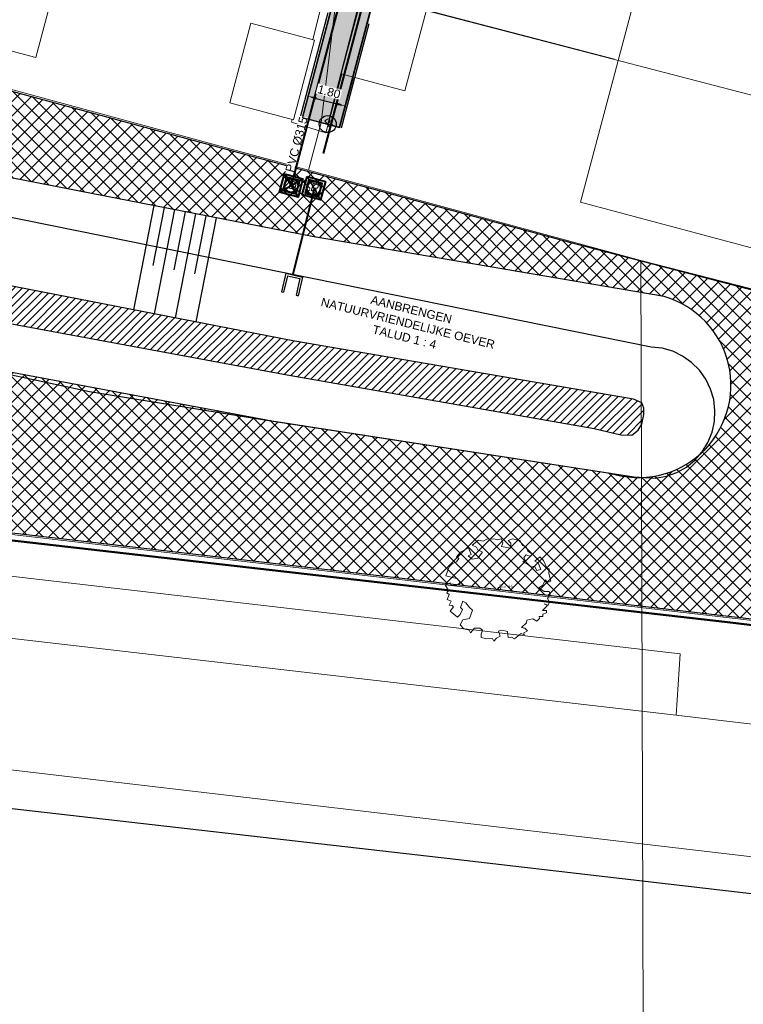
# Model space of a CAD drawing. Header units: metres. Extents: x 252743 to 254903, y 592696 to 593766.
# Tile 4 of 174: x 253671 to 253705, y 592863 to 592910. Entities that reach past the tile are written whole.
import ezdxf
from ezdxf.enums import TextEntityAlignment as Align
from ezdxf.lldxf.tags import DXFTag

# ---------------------------------------------------------------- set-up
doc = ezdxf.new("R2010")
doc.units = ezdxf.units.M
for name, pattern in [('ACAD_ISO11W100', [33, 12, -3, 12, -3, 0, -3]), ('CENTER', [50.8, 31.75, -6.35, 6.35, -6.35]), ('DASHED', [19.05, 12.7, -6.35]), ('IMPORT-KG-KADASTRAAL-SO _2_', [0]), ('IMPORT-KG-PERCEEL-SO _2_', [0])]:
    doc.linetypes.add(name, pattern=pattern)
for name, color, linetype, lineweight in [('132034000_dwg', 8, 'Continuous', 5), ('ALGEMEEN WERKGRENS', 10, 'FENCELINE1', 50), ('B-BH-KG-GRENS_KADASTRAAL-G', 250, 'IMPORT-KG-KADASTRAAL-SO _2_', 18), ('B-BH-KG-GRENS_PERCEEL-G', 250, 'IMPORT-KG-PERCEEL-SO _2_', 18), ('B-BH-OG-TERREIN_OEVER-G', 250, 'Continuous', 18), ('B-BH-OG-WATER-G', 250, 'Continuous', 18), ('B-BH-VH-GESLOTENVERHARDING-G', 250, 'Continuous', 18), ('B-BH-VH-OPENVERHARDING-G', 250, 'Continuous', 18), ('B-WE-GR-BOOM-S2', 8, 'Continuous', 9), ('B-WE-GR-BOOM_STAMDIAMETER-T', 7, 'Continuous', 25), ('N-RI-DWA-INSPECTIEPUT', 12, 'Continuous', 40), ('N-RI-DWA-PVC', 12, 'CENTER', 40), ('N-RI-HWA-INSPECTIEPUT', 150, 'Continuous', 40), ('N-RI-HWA-PVC', 150, 'ACAD_ISO11W100', 40), ('N-RI-IT-HWA-INSPECTIEPUT', 150, 'Continuous', 40), ('N-woningen', 1, 'Continuous', 0)]:
    doc.layers.add(name, color=color, linetype=linetype, lineweight=lineweight)
doc.layers.add('ALGEMEEN HULP', color=6, linetype='Continuous', plot=False)
doc.layers.add('N-WB-HULP', color=6, linetype='Continuous', plot=False)
for name, color, linetype in [('B-RI-DWA-BETON', 8, 'Continuous'), ('B-RI-INSPECTIEPUT', 8, 'Continuous'), ('B-WATER-BOVENINSTEEK', 8, 'Continuous'), ('B-WATER-TE-BAGGEREN-WATERGANG', 140, 'Continuous'), ('B-WATER-TEKST-200', 7, 'Continuous'), ('N-GR-ARC-GROENVOORZIENING-N', 82, 'Continuous'), ('N-RI-TEKST 200', 7, 'Continuous'), ('N-RI-UITSTROOM', 2, 'Continuous'), ('N-WATER-TALUD', 7, 'Continuous'), ('N-WB-ARC-BETONTEGEL 30X30', 8, 'Continuous'), ('N-WB-BAND OPSLUITBAND 10x20', 7, 'DASHED'), ('N-WB-KANTVERHARDING', 2, 'Continuous'), ('N-WB-MAATVOERING-VERHARDINGEN', 7, 'Continuous')]:
    doc.layers.add(name, color=color, linetype=linetype)
doc.layers.add('B-WE-KG-GRENS_PERCEEL-G', color=7, linetype='KG-PERCEEL-SO', lineweight=18, true_color=0x00a6ff)
doc.layers.get('0').freeze()
doc.styles.add('B_STANDARD 200', font='txt.shx', dxfattribs={"height": 0.36})
doc.styles.add('N_STANDARD 200', font='arial.ttf', dxfattribs={"height": 0.4})
doc.styles.add('NLCS-ISO', font='txt')
doc.styles.get("Standard").update_dxf_attribs({"font": 'simplex.shx'})
doc.linetypes.add('FENCELINE1', pattern='A,6.35,-2.54,[133,ltypeshp.shx,S=2.54,R=0,X=-2.54,Y=0],-2.54,25.4', length=36.83)
tags = doc.linetypes.add('KG-PERCEEL-SO', pattern='A,5.5,-2,["P",Standard,S=1.8,R=0,X=-0.5,Y=-0.9],-2,5.5,-2,[5,NLCS.SHX,S=0.75,R=0,X=0,Y=0],-2', length=19).pattern_tags.tags
tags[6] = DXFTag(74, 10)
doc.dimstyles.new('N_DIMENSION 200', dxfattribs={"dimtxt": 0.4, "dimasz": 0.4, "dimexe": 0.125, "dimexo": 0.125, "dimgap": 0.25, "dimtad": 1, "dimzin": 3, "dimdsep": 46, "dimtxsty": 'N_STANDARD 200', "dimcen": 0, "dimazin": 3, "dimtfac": 1, "dimtix": 1, "dimtmove": 2, "dimatfit": 3, "dimfxl": 0.125, "dimfxlon": 1, "dimtfill": 1, "dimtolj": 1, "dimtzin": 0, "dimarcsym": 0})

# ---------------------------------------------------------------- blocks, each defined once
blk = doc.blocks.new('*D548')
at = {"layer": 'Defpoints', "color": 0, "transparency": 16777216}
for p in [(253684.252, 592906.019), (253685.992, 592905.559), (253685.995, 592905.571)]:
    blk.add_point(p, dxfattribs=at)
at = {"layer": 'N-WB-MAATVOERING-VERHARDINGEN', "color": 0, "lineweight": -2, "transparency": 16777216}
for p, q in [((253684.255, 592906.031), (253684.287, 592906.152)), ((253684.642, 592905.929), (253685.609, 592905.673)), ((253685.995, 592905.571), (253686.027, 592905.692))]:
    blk.add_line(p, q, dxfattribs=at)
at = {"layer": 'N-WB-MAATVOERING-VERHARDINGEN', "color": 0, "transparency": 16777216}
for points in [[(253684.659, 592905.994), (253684.625, 592905.865), (253684.255, 592906.031)], [(253685.626, 592905.738), (253685.592, 592905.609), (253685.995, 592905.571)]]:
    blk.add_solid(points, dxfattribs=at)
at = {"layer": 'N-WB-MAATVOERING-VERHARDINGEN', "color": 0, "transparency": 16777216, "insert": (253685.242, 592906.24), "char_height": 0.4, "attachment_point": 5, "rotation": 345.1668, "style": 'N_STANDARD 200', "bg_fill": 3, "box_fill_scale": 1.1, "bg_fill_color": 256, "bg_fill_true_color": 13158600, "bg_fill_transparency": 0}
blk.add_mtext('\\A1;1.80', dxfattribs=at)
blk = doc.blocks.new('SGR-BOOM_06_ST')
at = {"linetype": 'Continuous', "flags": 128}
blk.add_lwpolyline([(2.698, 3.52), (2.53, 3.939), (2.197, 4.064), (1.945, 4.524), (1.273, 4.692), (0.855, 4.524), (1.108, 4.273), (1.064, 3.812), (0.228, 3.98), (0.352, 4.315), (0.184, 4.692), (-0.15, 4.609), (-0.486, 4.692), (-1.155, 4.65), (-1.491, 4.483), (-1.952, 4.565), (-2.539, 4.105), (-2.12, 3.896), (-1.994, 3.644), (-1.575, 3.435), (-1.994, 2.89), (-2.539, 2.766), (-2.915, 3.099), (-2.62, 3.217), (-2.873, 3.855), (-3.628, 3.435), (-4.004, 3.016), (-3.794, 2.848), (-4.004, 2.514), (-4.425, 2.346), (-4.717, 2.054), (-5.01, 1.214), (-3.88, 0.921), (-3.712, 0.544), (-4.004, 0.293), (-4.507, 0.293), (-4.602, 0.556), (-5.093, 0.376), (-4.758, -0.168), (-4.925, -0.377), (-4.717, -0.545), (-4.884, -1.006), (-4.532, -1.182), (-4.717, -1.551), (-4.424, -1.592), (-4.293, -1.707), (-4.619, -2.107), (-3.921, -2.682), (-3.668, -2.431), (-3.46, -1.97), (-3.627, -1.761), (-3.419, -1.174), (-3.124, -1.342), (-2.788, -1.761), (-2.496, -2.01), (-2.788, -2.808), (-3.419, -2.932), (-3.668, -3.394), (-3.333, -3.771), (-2.832, -3.897), (-2.769, -4.022), (-2.706, -4.148), (-2.328, -3.729), (-1.826, -3.729), (-1.575, -3.897), (-1.699, -4.273), (-1.699, -4.609), (-1.154, -4.736), (-0.61, -4.692), (-0.486, -4.945), (-0.233, -4.65), (0.101, -4.483), (-0.059, -4.007), (0.269, -3.896), (0.773, -4.023), (0.856, -4.609), (1.149, -4.565), (1.442, -4.736), (2.071, -4.232), (2.365, -4.356), (2.322, -4.147), (2.657, -3.98), (2.406, -3.728), (2.113, -3.644), (2.574, -3.226), (2.615, -2.975), (3.16, -2.848), (3.538, -3.058), (3.787, -2.807), (3.77, -2.633), (4.123, -2.633), (4.123, -2.387), (4.459, -2.263), (4.459, -2.054), (4.082, -2.054), (4.543, -1.591), (4.25, -1.425), (4.627, -1.55), (4.752, -1.257), (4.543, -0.921), (4.835, -0.461), (4.668, -0.252), (4.25, -0.252), (3.746, 0.085), (4.082, 0.294), (4.375, 0.838), (4.543, 0.589), (4.876, 0.713), (4.667, 1.425), (4.711, 1.886), (4.5, 1.97), (4.164, 2.64), (3.828, 3.013), (3.374, 2.604), (3.663, 2.431), (3.914, 1.802), (3.537, 1.718), (3.327, 2.136), (2.991, 2.054), (2.657, 2.305), (2.238, 2.514), (2.447, 2.682), (2.321, 2.932), (2.53, 3.184), (2.866, 3.059), (3.159, 3.227)], close=True, dxfattribs=at)
blk.add_circle((0, 0), 0.15)
at = {"layer": 'B-WE-GR-BOOM_STAMDIAMETER-T', "style": 'NLCS-ISO'}
blk.add_attdef('STAMDIAMETER', text='', height=0.3, dxfattribs=at).set_placement((0, 0), align=Align.BOTTOM_LEFT)
blk = doc.blocks.new('OP HOOGTE STELLEN GIET VW')
at = {"flags": 128}
blk.add_lwpolyline([(-1.62, 1.62), (-1.62, -1.63), (1.62, -1.63), (1.62, 1.62)], close=True, dxfattribs=at)
blk.add_circle((0, 0), 1.62)
at = {"insert": (-0.74, 1.18), "char_height": 2, "attachment_point": 1, "style": 'N_STANDARD 200', "bg_fill": 3, "box_fill_scale": 1, "bg_fill_color": 256, "bg_fill_transparency": 0}
blk.add_mtext_dynamic_manual_height_columns('D', width=0.4, gutter_width=2, heights=[0], dxfattribs=at)
blk = doc.blocks.new('INPECTIEPUT DWA')
for p, q in [((-0.45, -0.45), (0.45, 0.45)), ((-0.45, 0.45), (0.45, -0.45))]:
    blk.add_line(p, q)
at = {"flags": 128}
blk.add_lwpolyline([(-0.45, 0.45), (0.45, 0.45), (0.45, -0.45), (-0.45, -0.45), (-0.45, 0.45)], dxfattribs=at)
blk = doc.blocks.new('INSPECTIEPUT BESTAAND')
at = {"linetype": 'Continuous'}
blk.add_circle((0, 0), 0.4, dxfattribs=at)
at = {"ltscale": 0.4, "style": 'B_STANDARD 200'}
blk.add_text('R', height=0.35, rotation=34.1427, dxfattribs=at).set_placement((0.02, -0.164))
blk = doc.blocks.new('OP HOOGTE STELLEN GIET RWA')
blk.add_lwpolyline([(-1.62, 1.62), (-1.62, -1.63), (1.62, -1.63), (1.62, 1.62)], close=True)
blk.add_circle((0, 0), 1.62)
at = {"insert": (-0.77, 1.18), "char_height": 2, "attachment_point": 1, "style": 'N_STANDARD 200', "bg_fill": 3, "box_fill_scale": 1, "bg_fill_color": 256, "bg_fill_transparency": 0}
blk.add_mtext_dynamic_manual_height_columns('R', width=0.4, gutter_width=2, heights=[0], dxfattribs=at)
blk = doc.blocks.new('INSPECTIEPUT IT')
at = {"flags": 128}
blk.add_lwpolyline([(-2.25, 2.25), (2.25, 2.25), (2.25, -2.25), (-2.25, -2.25), (-2.25, 2.25)], dxfattribs=at)
at = {"layer": 'N-WB-HULP'}
blk.add_line((-2.25, 2.25), (2.25, -2.25), dxfattribs=at)
blk = doc.blocks.new('UITSTROOM HDPE')
for p, q in [((-0.3, 1.98), (4.15, 2.65)), ((4.22, 2.16), (4.15, 2.65)), ((0.3, -1.98), (-0.3, 1.98)), ((0.27, 1.56), (4.22, 2.16)), ((0.72, -1.41), (0.27, 1.56)), ((0.3, -1.98), (4.75, -1.3)), ((0.72, -1.41), (4.67, -0.81)), ((4.75, -1.3), (4.67, -0.81))]:
    blk.add_line(p, q)
blk = doc.blocks.new('132034000_dwg_GWW-CAD Brk tekening 12A-1381409-Plot dakaanzicht')
at = {"layer": 'B-BH-KG-GRENS_KADASTRAAL-G', "color": 253, "linetype": 'Continuous', "lineweight": 9}
blk.add_line((253689828, 592910080), (253698679, 592907769), dxfattribs=at)
at = {"layer": 'B-BH-KG-GRENS_KADASTRAAL-G', "color": 253, "linetype": 'Continuous', "lineweight": 9, "flags": 128}
for points in [[(253709161, 592905032), (253711784, 592904347), (253709545, 592895825), (253699930, 592898291), (253684274, 592902545), (253656595, 592910066), (253658879, 592918466), (253662951, 592917387)], [(253686386, 592906929), (253685756, 592904551), (253684869, 592904792), (253683990, 592905030), (253685668, 592911365), (253684869, 592904792)], [(253728423, 592825506), (253731786, 592847247), (253720433, 592848975), (253714498, 592849882), (253708564, 592850780), (253702631, 592851685), (253700067, 592852071), (253699930, 592898291), (253700067, 592852071), (253696706, 592852580), (253696669, 592852586), (253687651, 592853959)]]:
    blk.add_lwpolyline(points, dxfattribs=at)
blk.add_lwpolyline([(253684274, 592902545), (253684869, 592904792)], close=True, dxfattribs=at)
at = {"layer": 'B-BH-KG-GRENS_PERCEEL-G', "color": 253, "linetype": 'Continuous', "lineweight": 9}
for p, q in [((253698679, 592907769), (253689828, 592910080)), ((253689828, 592910080), (253698679, 592907769))]:
    blk.add_line(p, q, dxfattribs=at)
at = {"layer": 'B-BH-KG-GRENS_PERCEEL-G', "color": 253, "linetype": 'Continuous', "lineweight": 9, "flags": 128}
for points in [[(253672689, 592953994), (253668818, 592955029), (253667142, 592948863), (253665489, 592942783), (253663836, 592936704), (253662184, 592930625), (253660531, 592924545), (253658879, 592918466), (253656595, 592910066), (253684274, 592902545), (253699930, 592898291), (253700067, 592852071), (253696706, 592852580), (253696669, 592852586), (253687651, 592853959), (253678518, 592855357), (253672593, 592856254), (253666660, 592857150), (253660725, 592858057), (253654793, 592858953), (253646243, 592860252), (253641949, 592830053), (253641778, 592828808), (253641309, 592825506)], [(253686386, 592906929), (253685756, 592904551), (253684869, 592904792), (253683990, 592905030), (253685668, 592911365), (253687281, 592917454), (253688895, 592923544), (253690509, 592929635), (253692122, 592935724), (253693736, 592941814), (253692122, 592935724), (253679901, 592938963)], [(253728423, 592825506), (253731786, 592847247), (253720433, 592848975), (253714498, 592849882), (253708564, 592850780), (253702631, 592851685), (253700067, 592852071), (253699930, 592898291), (253709545, 592895825), (253711784, 592904347), (253713385, 592910441), (253714986, 592916533), (253716590, 592922622), (253718196, 592928717), (253719797, 592934811), (253721411, 592940945), (253718890, 592941606)], [(253673422, 592914611), (253685668, 592911365), (253683990, 592905030), (253684869, 592904792), (253684274, 592902545), (253656595, 592910066), (253658879, 592918466)], [(253711784, 592904347), (253709545, 592895825), (253699930, 592898291), (253684274, 592902545), (253684869, 592904792), (253685756, 592904551), (253686386, 592906929)]]:
    blk.add_lwpolyline(points, dxfattribs=at)
blk = doc.blocks.new('132034000_dwg_GWW-CAD Bgt tekening 12A-1381416-Plot dakaanzicht')
at = {"layer": 'B-BH-OG-TERREIN_OEVER-G', "color": 253, "lineweight": 9, "flags": 128}
blk.add_lwpolyline([(253663426, 592901697), (253700412, 592894223), (253700927, 592894164), (253701425, 592894020), (253701891, 592893795), (253702314, 592893496), (253702681, 592893130), (253702982, 592892708), (253703208, 592892242), (253703354, 592891744), (253703414, 592891230), (253703388, 592890712), (253703276, 592890206), (253703081, 592889726), (253702809, 592889285), (253702467, 592888896), (253702065, 592888569), (253701614, 592888313), (253701127, 592888137), (253700617, 592888044), (253699587, 592888117), (253682108, 592890816), (253673967, 592892136), (253660727, 592894955)], dxfattribs=at)
blk.add_lwpolyline([(253661926, 592898430), (253661876, 592898381), (253661776, 592898109), (253661701, 592897615), (253661701, 592897590), (253661700, 592897244), (253661797, 592896848), (253662143, 592896650), (253667158, 592895894), (253683266, 592892906), (253697718, 592890392), (253698978, 592890092), (253699497, 592890066), (253699794, 592890312), (253699968, 592890583), (253700068, 592891053), (253700069, 592891349), (253699971, 592891597), (253699576, 592891771), (253683542, 592894512), (253666916, 592897748), (253662618, 592898527)], close=True, dxfattribs=at)
at = {"layer": 'B-BH-OG-WATER-G', "color": 253, "lineweight": 9, "flags": 128}
blk.add_lwpolyline([(253666916, 592897748), (253683542, 592894512), (253699576, 592891771), (253699971, 592891597), (253700069, 592891349), (253700068, 592891053), (253699968, 592890583), (253699794, 592890312), (253699497, 592890066), (253698978, 592890092), (253697718, 592890392), (253683266, 592892906), (253667158, 592895894), (253662143, 592896650), (253661797, 592896848), (253661700, 592897244), (253661701, 592897590), (253661701, 592897615), (253661776, 592898109), (253661876, 592898381), (253661926, 592898430), (253662618, 592898527)], close=True, dxfattribs=at)
at = {"layer": 'B-BH-VH-GESLOTENVERHARDING-G', "color": 253, "lineweight": 9, "flags": 128}
blk.add_lwpolyline([(253710229, 592875884), (253722363, 592874481), (253726394, 592874015), (253737753, 592872654), (253737548, 592871023), (253734676, 592871356), (253734297, 592868078), (253737137, 592867749), (253736965, 592866375), (253731688, 592867072), (253729936, 592867303), (253729531, 592867366), (253657389, 592875820), (253654207, 592876106), (253651817, 592876370), (253651361, 592876389), (253649893, 592876587), (253650426, 592882791), (253652597, 592882542), (253654909, 592882277), (253659600, 592881739), (253701581, 592876885), (253704362, 592876563), (253706653, 592876298)], close=True, dxfattribs=at)
at = {"layer": 'B-BH-VH-OPENVERHARDING-G', "color": 253, "lineweight": 9}
blk.add_line((253684485, 592908693), (253685686, 592913629), dxfattribs=at)
at = {"layer": 'B-BH-VH-OPENVERHARDING-G', "color": 253, "lineweight": 9, "flags": 128}
for points in [[(253685849, 592907072), (253685084, 592904301), (253683468, 592904809), (253683501, 592904937)], [(253706653, 592876298), (253704362, 592876563), (253701581, 592876885), (253701779, 592879785), (253659152, 592884719), (253655235, 592885152), (253654909, 592882277), (253652597, 592882542), (253650426, 592882791), (253649992, 592882841), (253650317, 592885739), (253646274, 592886196), (253640744, 592886871), (253640323, 592886934), (253640483, 592888791), (253640935, 592888726), (253648543, 592887815), (253650151, 592887741), (253705715, 592881284)]]:
    blk.add_lwpolyline(points, dxfattribs=at)
blk = doc.blocks.new('132034000_dwg-1357416-Plot dakaanzicht')
for name in ['132034000_dwg_GWW-CAD Brk tekening 12A-1381409-Plot dakaanzicht', '132034000_dwg_GWW-CAD Bgt tekening 12A-1381416-Plot dakaanzicht']:
    blk.add_blockref(name, (0, 0))

msp = doc.modelspace()

# ---------------------------------------------------------------- hatches: boundary and pattern name
at = {"layer": 'B-WATER-TE-BAGGEREN-WATERGANG'}
h = msp.add_hatch(dxfattribs=at)
h.set_pattern_fill('ANSI31', color=256, scale=0.083)
h.paths.add_polyline_path([(253666.916, 592897.748), (253662.618, 592898.527), (253661.926, 592898.43), (253661.876, 592898.381), (253661.776, 592898.109), (253661.701, 592897.615), (253661.701, 592897.59), (253661.7, 592897.244), (253661.797, 592896.848), (253662.143, 592896.65), (253667.158, 592895.894), (253683.266, 592892.906), (253697.718, 592890.392), (253698.978, 592890.092), (253699.497, 592890.066), (253699.794, 592890.312), (253699.968, 592890.583), (253700.068, 592891.053), (253700.069, 592891.349), (253699.971, 592891.597), (253699.576, 592891.771), (253683.542, 592894.512)])
at = {"layer": 'N-GR-ARC-GROENVOORZIENING-N'}
h = msp.add_hatch(dxfattribs=at)
h.set_pattern_fill('ANSI37', color=256, scale=0.15)
h.paths.add_polyline_path([(253650.608, 592887.746), (253656.657, 592909.962), (253683.073, 592902.82), (253696.619, 592899.139), (253709.484, 592895.789), (253705.678, 592881.339)])
edge = h.paths.add_edge_path(flags=16)
edge.add_line((253667.84, 592902.662), (253662.719, 592903.59))
edge.add_arc((253662.647, 592899.059), 4.531, 89.0795, 244.9356)
edge.add_line((253660.727, 592894.955), (253665.507, 592893.937))
edge.add_line((253665.507, 592893.937), (253682.541, 592890.749))
edge.add_line((253682.541, 592890.749), (253698.485, 592888.287))
edge.add_arc((253699.821, 592892.421), 4.345, 252.0953, 433.8838)
edge.add_line((253701.027, 592896.596), (253684.441, 592899.431))
edge.add_line((253684.441, 592899.431), (253667.84, 592902.662))
at = {"layer": 'N-WB-ARC-BETONTEGEL 30X30'}
h = msp.add_hatch(dxfattribs=at)
h.set_pattern_fill('AR-B88', color=256, scale=0.002, angle=255.05, style=0)
h.set_pattern_definition([(255.05, (253844.02404, 593011.6153), (0.3926439, -0.10484145), []), (345.05, (253844.02404, 593011.61528), (0.44506462, 0.0914805), [0.4064, -0.4064])])
h.paths.add_polyline_path([(253683.99, 592905.03), (253685.727, 592904.559), (253697.101, 592947.506), (253698.563, 592953.189), (253696.904, 592953.766), (253695.349, 592947.904), (253695.345, 592947.905)])

# ---------------------------------------------------------------- linework, layer by layer
at = {"layer": 'ALGEMEEN HULP'}
msp.add_line((253696.902, 592953.766), (253683.99, 592905.03), dxfattribs=at)
at = {"layer": 'ALGEMEEN WERKGRENS', "ltscale": 0.3}
msp.add_lwpolyline([(253983.948, 592985.984), (253988.356, 592968.321, 0.128947), (253974.268, 592955.251), (253970.42, 592946.86, -0.083785), (253948.449, 592913.715, -0.090259), (253907.253, 592881.588, -0.15603), (253824.23, 592866.907), (253796.762, 592870.057), (253704.006, 592881.266), (253656.435, 592886.703), (253655.952, 592882.139), (253632.241, 592884.776), (253632.842, 592889.399), (253559.131, 592897.409), (253563.346, 592914.795), (253595.548, 592909.737), (253609.743, 592910.353), (253615.994, 592914.937), (253624.665, 592952.498), (253653.936, 592964.341), (253680.397, 593069.451), (253685.732, 593068.089)], format="xyb", dxfattribs=at)
at = {"layer": 'B-RI-DWA-BETON'}
for p, q in [((253699.288, 592959.438), (253685.178, 592904.719)), ((253690.525, 592870.173), (253638.661, 592876.088)), ((253737.19, 592864.759), (253690.525, 592870.173))]:
    msp.add_line(p, q, dxfattribs=at)
at = {"layer": 'B-WATER-BOVENINSTEEK'}
msp.add_lwpolyline([(253660.727, 592894.955), (253673.967, 592892.136), (253682.108, 592890.816), (253699.587, 592888.117), (253700.617, 592888.044), (253701.127, 592888.137), (253701.614, 592888.313), (253702.065, 592888.569), (253702.467, 592888.896), (253702.809, 592889.285), (253703.081, 592889.726), (253703.276, 592890.206), (253703.388, 592890.712), (253703.414, 592891.23), (253703.354, 592891.744), (253703.208, 592892.242), (253702.982, 592892.708), (253702.681, 592893.13), (253702.314, 592893.496), (253701.891, 592893.795), (253701.425, 592894.02), (253700.927, 592894.164), (253700.412, 592894.223), (253663.426, 592901.697)], dxfattribs=at)
msp.add_lwpolyline([(253666.916, 592897.748), (253662.618, 592898.527), (253661.926, 592898.43), (253661.876, 592898.381), (253661.776, 592898.109), (253661.701, 592897.615), (253661.701, 592897.59), (253661.7, 592897.244), (253661.797, 592896.848), (253662.143, 592896.65), (253667.158, 592895.894), (253683.266, 592892.906), (253697.718, 592890.392), (253698.978, 592890.092), (253699.497, 592890.066), (253699.794, 592890.312), (253699.968, 592890.583), (253700.068, 592891.053), (253700.069, 592891.349), (253699.971, 592891.597), (253699.576, 592891.771), (253683.542, 592894.512)], close=True, dxfattribs=at)
at = {"layer": 'B-WE-KG-GRENS_PERCEEL-G', "ltscale": 0.5}
for points in [[(253684.274, 592902.545), (253656.595, 592910.066), (253658.879, 592918.466)], [(253684.869, 592904.792), (253685.756, 592904.551), (253687.39, 592910.717)], [(253711.784, 592904.347), (253687.39, 592910.717)], [(253699.93, 592898.291), (253709.545, 592895.825), (253711.784, 592904.347)]]:
    msp.add_lwpolyline(points, dxfattribs=at)
at = {"layer": 'N-GR-ARC-GROENVOORZIENING-N'}
msp.add_lwpolyline([(253650.608, 592887.746), (253656.657, 592909.962), (253683.073, 592902.82), (253696.619, 592899.139), (253709.484, 592895.789), (253705.678, 592881.339)], close=True, dxfattribs=at)
at = {"layer": 'N-RI-HWA-PVC'}
for p, q in [((253696.441, 592946.952), (253684.517, 592901.602)), ((253683.99, 592905.03), (253684.281, 592904.957))]:
    msp.add_line(p, q, dxfattribs=at)
at = {"layer": 'N-WATER-TALUD'}
for p, q in [((253676.987, 592900.882), (253676.032, 592895.974)), ((253677.478, 592900.786), (253676.946, 592898.053)), ((253677.969, 592900.691), (253677.013, 592895.783)), ((253678.46, 592900.595), (253677.928, 592897.862)), ((253678.95, 592900.5), (253677.995, 592895.592)), ((253679.441, 592900.404), (253678.909, 592897.671)), ((253679.932, 592900.308), (253678.977, 592895.401))]:
    msp.add_line(p, q, dxfattribs=at)
msp.add_lwpolyline([(253667.84, 592902.662), (253662.719, 592903.59, 0.808745), (253660.727, 592894.955), (253665.507, 592893.937), (253682.541, 592890.749), (253698.485, 592888.287, 1.01573), (253701.027, 592896.596), (253684.441, 592899.431)], format="xyb", close=True, dxfattribs=at)
at = {"layer": 'N-WB-ARC-BETONTEGEL 30X30'}
for points in [[(253696.902, 592953.766), (253683.99, 592905.03), (253685.73, 592904.569), (253697.101, 592947.506), (253697.137, 592947.496), (253698.563, 592953.189)], [(253683.99, 592905.03), (253685.727, 592904.559), (253697.101, 592947.506), (253697.101, 592947.506), (253698.563, 592953.189), (253696.904, 592953.766), (253695.349, 592947.904), (253695.345, 592947.905)]]:
    msp.add_lwpolyline(points, close=True, dxfattribs=at)
at = {"layer": 'N-WB-BAND OPSLUITBAND 10x20', "ltscale": 0.4}
for points in [[(253683.893, 592905.056), (253695.248, 592947.931)], [(253685.827, 592904.544), (253697.181, 592947.419)]]:
    msp.add_lwpolyline(points, dxfattribs=at)
at = {"layer": 'N-WB-KANTVERHARDING'}
for points in [[(253683.99, 592905.03), (253695.345, 592947.905)], [(253685.727, 592904.559), (253697.101, 592947.506)]]:
    msp.add_lwpolyline(points, dxfattribs=at)
at = {"layer": 'N-woningen', "color": 6}
for points in [[(253672.878, 592953.976), (253661.322, 592910.537), (253671.43, 592907.848), (253682.986, 592951.287)], [(253708.634, 592944.464), (253697.083, 592901.044), (253707.187, 592898.336), (253718.742, 592941.775)]]:
    msp.add_lwpolyline(points, close=True, dxfattribs=at)
at = {"layer": 'N-woningen'}
for points in [[(253658.879, 592918.466), (253656.595, 592910.066), (253684.274, 592902.545), (253684.869, 592904.792), (253683.99, 592905.03), (253685.668, 592911.365), (253658.879, 592918.466)], [(253689.004, 592916.807), (253687.39, 592910.717), (253711.784, 592904.347), (253713.385, 592910.441), (253689.004, 592916.807)], [(253687.756, 592914.369), (253690.757, 592913.571), (253688.818, 592906.282), (253685.818, 592907.081)]]:
    msp.add_lwpolyline(points, close=True, dxfattribs=at)

# ---------------------------------------------------------------- block references
at = {"layer": '132034000_dwg', "color": 253, "lineweight": 9, "xscale": 0.001, "yscale": 0.001, "zscale": 0.001}
msp.add_blockref('132034000_dwg-1357416-Plot dakaanzicht', (0, 0), dxfattribs=at)
at = {"layer": 'B-RI-INSPECTIEPUT', "linetype": 'Continuous', "zscale": 2.5}
msp.add_blockref('INSPECTIEPUT BESTAAND', (253685.178, 592904.719), dxfattribs=at)
at = {"layer": 'B-WE-GR-BOOM-S2'}
ref = msp.add_blockref('SGR-BOOM_06_ST', (253693.251, 592882.844, -0.455), dxfattribs=dict(at, xscale=0.5, yscale=0.5, zscale=0.5))
ref.add_attrib('STAMDIAMETER', 'Dia 46', dxfattribs={"layer": 'B-WE-GR-BOOM_STAMDIAMETER-T', "height": 0.15, "style": 'NLCS-ISO'}).set_placement((253693.251, 592882.844, -0.455), align=Align.BOTTOM_LEFT)
at = {"layer": 'N-RI-UITSTROOM', "xscale": 0.2, "yscale": 0.2, "zscale": 0.2, "rotation": 248.4540417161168}
msp.add_blockref('UITSTROOM HDPE', (253683.598, 592897.607), dxfattribs=at)

# ---------------------------------------------------------------- next in the draw order: block references
at = {"layer": 'N-RI-DWA-INSPECTIEPUT', "xscale": 0.2, "yscale": 0.2, "zscale": 0.2, "rotation": 345.1750792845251}
msp.add_blockref('OP HOOGTE STELLEN GIET VW', (253683.465, 592901.829), dxfattribs=at)

# ---------------------------------------------------------------- next in the draw order: texts
at = {"layer": 'B-WATER-TEKST-200', "insert": (253688.745, 592894.495, 0.313), "char_height": 0.4, "width": 9.6372, "attachment_point": 8, "rotation": 346.0399, "style": 'N_STANDARD 200', "bg_fill": 3, "box_fill_scale": 1, "bg_fill_color": 256, "bg_fill_transparency": 0}
msp.add_mtext('AANBRENGEN NATUURVRIENDELIJKE OEVER TALUD 1 : 4', dxfattribs=at)

# ---------------------------------------------------------------- next in the draw order: block references
at = {"layer": 'N-RI-DWA-INSPECTIEPUT', "rotation": 345.1750792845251}
msp.add_blockref('INPECTIEPUT DWA', (253683.465, 592901.829), dxfattribs=at)

# ---------------------------------------------------------------- next in the draw order: block references
at = {"layer": 'N-RI-HWA-INSPECTIEPUT', "xscale": 0.2, "yscale": 0.2, "zscale": 0.2, "rotation": 344.6799767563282}
msp.add_blockref('OP HOOGTE STELLEN GIET RWA', (253684.523, 592901.698), dxfattribs=at)

# ---------------------------------------------------------------- next in the draw order: texts
at = {"layer": 'N-RI-TEKST 200', "insert": (253683.916, 592903.704), "char_height": 0.4, "width": 2.7, "attachment_point": 8, "rotation": 75.2395, "style": 'N_STANDARD 200', "bg_fill": 3, "box_fill_scale": 1, "bg_fill_color": 256, "bg_fill_transparency": 0}
msp.add_mtext('PVC Ø315', dxfattribs=at)

# ---------------------------------------------------------------- next in the draw order: linework, layer by layer
at = {"layer": 'B-WE-KG-GRENS_PERCEEL-G', "ltscale": 0.5}
for points in [[(253685.668, 592911.365), (253683.99, 592905.03), (253684.869, 592904.792)], [(253684.869, 592904.792), (253684.274, 592902.545)], [(253699.93, 592898.291), (253684.274, 592902.545)]]:
    msp.add_lwpolyline(points, dxfattribs=at)
at = {"layer": 'N-RI-DWA-PVC'}
msp.add_line((253699.73, 592963.716), (253683.46, 592901.826), dxfattribs=at)
at = {"layer": 'N-RI-HWA-PVC'}
msp.add_line((253684.537, 592901.675), (253683.53, 592897.634), dxfattribs=at)
at = {"layer": 'N-woningen'}
for points in [[(253687.39, 592910.717), (253685.756, 592904.551), (253684.869, 592904.792), (253684.274, 592902.545), (253699.93, 592898.291), (253709.545, 592895.825), (253711.784, 592904.347), (253687.39, 592910.717)], [(253681.562, 592909.471), (253684.562, 592908.673), (253683.564, 592904.919), (253680.564, 592905.718)]]:
    msp.add_lwpolyline(points, close=True, dxfattribs=at)

# ---------------------------------------------------------------- next in the draw order: block references
at = {"layer": 'N-RI-IT-HWA-INSPECTIEPUT', "xscale": 0.2, "yscale": 0.2, "zscale": 0.2, "rotation": 344.6799767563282}
msp.add_blockref('INSPECTIEPUT IT', (253684.523, 592901.698), dxfattribs=at)

# ---------------------------------------------------------------- next in the draw order: dimensions: what is measured, and where the dimension line sits
at = {"layer": 'N-WB-MAATVOERING-VERHARDINGEN'}
dim = msp.add_aligned_dim(p1=(253684.252, 592906.019), p2=(253685.992, 592905.559), distance=0.012, dimstyle='N_DIMENSION 200', override={"dimfxl": 0.0125}, dxfattribs=at)
dim.commit()
dim.dimension.update_dxf_attribs({"geometry": '*D548', "text_midpoint": (253685.242, 592906.24)})

doc.saveas('drawing.dxf')
